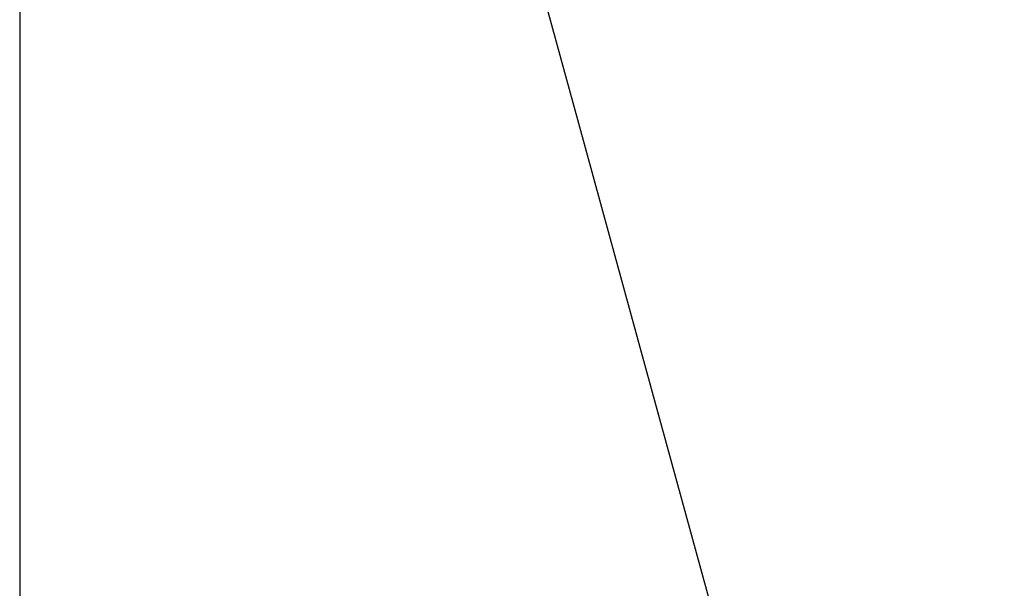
# Paper-space layout 'Surface Plate' of a CAD drawing. Header units: millimetres. Extents: x 2386 to 18395, y 1192 to 15955.
# Tile 23 of 48: x 2818 to 4084, y 11390 to 12121. Entities that reach past the tile are written whole.
import ezdxf

# ---------------------------------------------------------------- set-up
doc = ezdxf.new("R2010")
doc.units = ezdxf.units.MM
doc.layers.add('COMPONENT_GEOMETRY', color=7, linetype='Continuous')
doc.styles.add('SLDTEXTSTYLE1', font='TXT', dxfattribs={"width": 0.75})
doc.dimstyles.new('SLDDIMSTYLE2', dxfattribs={"dimtxt": 100, "dimasz": 6.604, "dimexe": 0, "dimexo": 0.0625, "dimgap": 25, "dimtad": 0, "dimtih": 1, "dimtoh": 1, "dimdec": 0, "dimlfac": 0.5, "dimrnd": 1e-09, "dimzin": 12, "dimdsep": 46, "dimtxsty": 'SLDTEXTSTYLE1', "dimsah": 1, "dimcen": 0.09, "dimadec": 0, "dimazin": 3, "dimtfac": 1, "dimtdec": 3, "dimtofl": 0, "dimtmove": 0, "dimatfit": 3, "dimfxl": 1, "dimfrac": 2, "dimtolj": 1, "dimtzin": 12, "dimarcsym": 0})

# ---------------------------------------------------------------- blocks, each defined once
blk = doc.blocks.new('_D_9')
at = {"layer": 'COMPONENT_GEOMETRY', "color": 7, "ltscale": 2}
for p, q in [((10064.2, 12394.7), (10064.2, 8473.1)), ((2818.4, 12319.2), (2818.4, 8473.1)), ((2818.4, 8479.5), (6293.5, 8479.5)), ((10064.2, 8479.5), (6589.1, 8479.5))]:
    blk.add_line(p, q, dxfattribs=at)
for points in [[(2818.4, 8479.5), (2825, 8478.4), (2825, 8480.5)], [(10064.2, 8479.5), (10057.6, 8480.5), (10057.6, 8478.4)]]:
    blk.add_solid(points, dxfattribs=at)
at = {"layer": 'COMPONENT_GEOMETRY', "color": 7, "ltscale": 2, "insert": (6293.5, 8529), "char_height": 100, "attachment_point": 1, "style": 'SLDTEXTSTYLE1'}
blk.add_mtext('3623', dxfattribs=at)

psp = doc.layouts.new('Surface Plate')

# ---------------------------------------------------------------- linework, layer by layer
at = {"color": 7, "linetype": 'Continuous', "lineweight": 25, "ltscale": 2, "flags": 128}
psp.add_lwpolyline([(3427.52, 12384.96), (3450.38, 12301.69), (3536.61, 11987.53), (3622.84, 11673.36), (3687.96, 11436.13), (3753.07, 11198.89), (3839.31, 10884.73), (3925.54, 10570.56), (4084.08, 9992.95)], dxfattribs=at)

# ---------------------------------------------------------------- dimensions: what is measured, and where the dimension line sits
at = {"layer": 'COMPONENT_GEOMETRY', "color": 7, "ltscale": 2}
dim = psp.add_linear_dim(base=(2818.37, 8479.45), p1=(10064.23, 12397.28), p2=(2818.37, 12321.77), dimstyle='SLDDIMSTYLE2', dxfattribs=at)
dim.commit()
dim.dimension.update_dxf_attribs({"geometry": '_D_9', "text_midpoint": (6441.3, 8479.45), "dimtype": 160})

doc.saveas('drawing.dxf')
